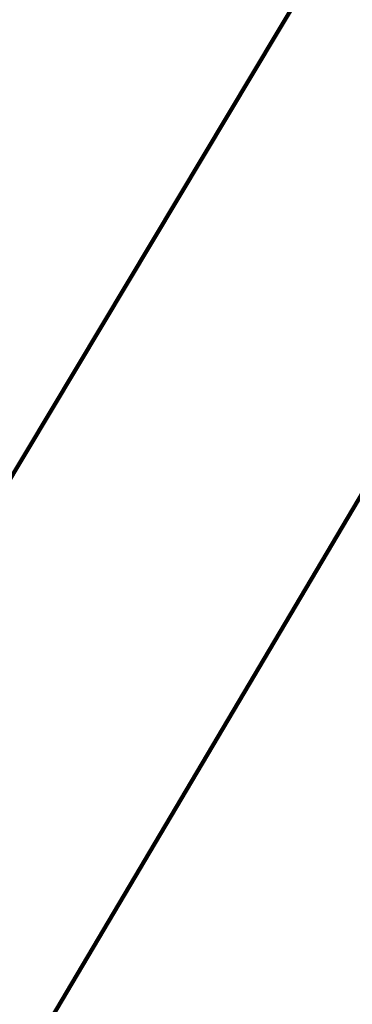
# Model space of a CAD drawing. Header units: metres. Extents: x 97286.9 to 97352.8, y 1513355.9 to 1513441.5.
# Tile 118 of 212: x 97316.803 to 97317.161, y 1513402.08 to 1513403.141. Entities that reach past the tile are written whole.
import ezdxf

# ---------------------------------------------------------------- set-up
doc = ezdxf.new("R2010")
doc.units = ezdxf.units.M
doc.header["$LTSCALE"] = 0.5
doc.header["$MEASUREMENT"] = 0
doc.layers.add('Veg_sideområde', color=7, linetype='Continuous', lineweight=100, true_color=0x008000)

msp = doc.modelspace()

# ---------------------------------------------------------------- linework, layer by layer
at = {"layer": 'Veg_sideområde'}
for points in [[(97322.6255, 1513411.8208, 4.6321), (97322.612, 1513411.5942, 4.6784), (97322.5892, 1513411.3508, 4.7294), (97322.5717, 1513411.2575, 4.7504), (97321.8734, 1513410.1658, 5.0325), (97321.869, 1513410.1615, 5.0304), (97321.265, 1513409.3645, 5.0093), (97320.4944, 1513408.6905, 5.2317), (97320.1497, 1513407.9803, 5.3326), (97319.7405, 1513407.4186, 5.4051), (97319.3956, 1513406.9844, 5.3803), (97319.3757, 1513406.9485, 5.3741), (97318.8079, 1513405.9775, 5.2175), (97318.1946, 1513404.9928, 5.2828), (97316.1306, 1513401.539, 5.2192), (97313.9139, 1513397.04, 2.7337), (97313.7024, 1513396.584, 2.224)], [(97313.7024, 1513396.584, 2.224), (97313.8628, 1513396.4886, 2.0995), (97314.0743, 1513396.9446, 2.6093), (97316.4225, 1513401.3654, 4.9926), (97318.4699, 1513404.8267, 5.0683), (97319.0889, 1513405.7908, 4.9924), (97319.7108, 1513406.7051, 5.0979), (97319.7341, 1513406.7377, 5.1009), (97320.0579, 1513407.1839, 5.1418), (97320.4775, 1513407.738, 5.0607), (97320.9561, 1513408.3493, 4.8488), (97321.5581, 1513409.1478, 4.7662), (97322.1519, 1513409.9524, 4.7957), (97322.1553, 1513409.9574, 4.7987), (97322.9763, 1513411.0108, 4.4343), (97323.0427, 1513411.1181, 4.3895), (97323.1802, 1513411.4344, 4.2847), (97323.2479, 1513411.7745, 4.2158)], [(97323.2479, 1513411.7745, 4.2158), (97323.1802, 1513411.4344, 4.2847), (97323.0427, 1513411.1181, 4.3895), (97322.9763, 1513411.0108, 4.4343), (97322.1553, 1513409.9574, 4.7987), (97322.1519, 1513409.9524, 4.7957), (97321.5581, 1513409.1478, 4.7662), (97320.9561, 1513408.3493, 4.8488), (97320.4775, 1513407.738, 5.0607), (97320.0579, 1513407.1839, 5.1418), (97319.7341, 1513406.7377, 5.1009), (97319.7108, 1513406.7051, 5.0979), (97319.0889, 1513405.7908, 4.9924), (97318.4699, 1513404.8267, 5.0683), (97316.4225, 1513401.3654, 4.9926), (97314.0743, 1513396.9446, 2.6093), (97313.8628, 1513396.4886, 2.0995)]]:
    msp.add_polyline3d(points, dxfattribs=at)

doc.saveas('drawing.dxf')
